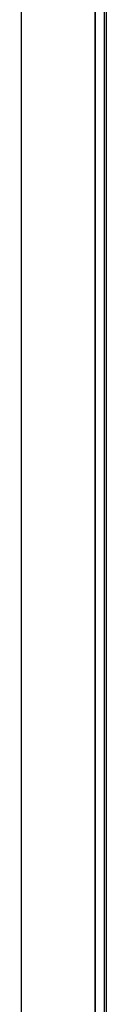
# Model space of a CAD drawing. Header units: inches. Extents: x 53216 to 117387, y -66787 to -22834.
# Tile 111 of 256: x 60658.552 to 60659.152, y -30137.805 to -30130.862. Entities that reach past the tile are written whole.
import ezdxf

# ---------------------------------------------------------------- set-up
doc = ezdxf.new("R2010")
doc.units = ezdxf.units.IN
doc.header["$MEASUREMENT"] = 0
doc.layers.add('FAKRO LOFT LADDERS', color=7, linetype='Continuous')

msp = doc.modelspace()

# ---------------------------------------------------------------- linework, layer by layer
at = {"layer": 'FAKRO LOFT LADDERS', "color": 7, "linetype": 'Continuous'}
for p, q in [((60659.1365, -30202.27), (60659.1365, -30084.4008)), ((60659.1518, -30202.2854), (60659.1518, -30084.3854)), ((60659.0715, -30202.205), (60659.0715, -30084.4658)), ((60659.0715, -30084.4658), (60659.0715, -30202.205)), ((60658.5518, -30201.6854), (60658.5518, -30084.9854))]:
    msp.add_line(p, q, dxfattribs=at)

doc.saveas('drawing.dxf')
